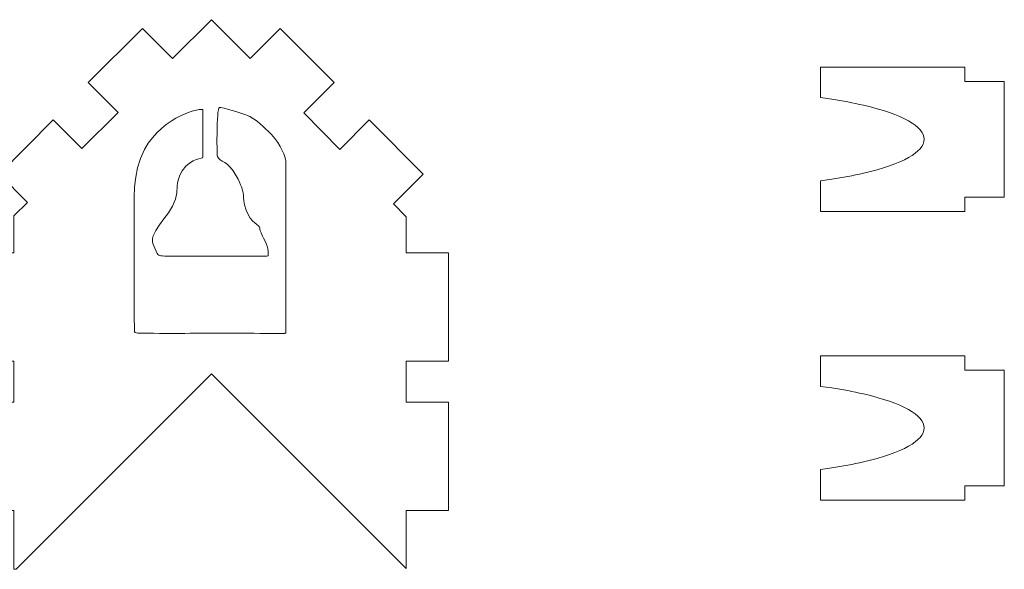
# Model space of a CAD drawing. Header units: millimetres. Extents: x -285 to 176, y -252 to 158.
# Tile 107 of 256: x -240 to -172, y 110 to 148. Entities that reach past the tile are written whole.
import ezdxf

# ---------------------------------------------------------------- set-up
doc = ezdxf.new("R2010")
doc.units = ezdxf.units.MM
doc.header["$MEASUREMENT"] = 0
doc.layers.add('Layer 1', color=7, linetype='Continuous')

msp = doc.modelspace()

# ---------------------------------------------------------------- linework, layer by layer
at = {"layer": 'Layer 1', "color": 1, "lineweight": 9}
for points, knots in [([(-240.4268, 131.4324), (-240.4268, 131.4324), (-240.4268, 133.9901), (-240.4268, 133.9901), (-240.4268, 133.9901), (-240.4268, 133.9901), (-239.4778, 134.9285), (-239.4778, 134.9285), (-239.4778, 134.9285), (-239.4778, 134.9285), (-241.4393, 136.8899), (-241.4393, 136.8899), (-241.4393, 136.8899), (-241.4393, 136.8899), (-237.6928, 140.6364), (-237.6928, 140.6364), (-237.6928, 140.6364), (-237.6928, 140.6364), (-235.7137, 138.6609), (-235.7137, 138.6609), (-235.7137, 138.6609), (-235.7137, 138.6609), (-233.1949, 141.1585), (-233.1949, 141.1585), (-233.1949, 141.1585), (-233.1949, 141.1585), (-235.2622, 143.2258), (-235.2622, 143.2258), (-235.2622, 143.2258), (-235.2622, 143.2258), (-231.5157, 146.9723), (-231.5157, 146.9723), (-231.5157, 146.9723), (-231.5157, 146.9723), (-229.4308, 144.8874), (-229.4308, 144.8874), (-229.4308, 144.8874), (-229.4308, 144.8874), (-226.7143, 147.5826), (-226.7143, 147.5826), (-226.7143, 147.5826), (-226.7143, 147.5826), (-224.0544, 144.8909), (-224.0544, 144.8909), (-224.0544, 144.8909), (-224.0544, 144.8909), (-221.9731, 146.9723), (-221.9731, 146.9723), (-221.9731, 146.9723), (-221.9731, 146.9723), (-218.2265, 143.2223), (-218.2265, 143.2223), (-218.2265, 143.2223), (-218.2265, 143.2223), (-220.3291, 141.1197), (-220.3291, 141.1197), (-220.3291, 141.1197), (-220.3291, 141.1197), (-217.8349, 138.5974), (-217.8349, 138.5974), (-217.8349, 138.5974), (-217.8349, 138.5974), (-215.7959, 140.6364), (-215.7959, 140.6364), (-215.7959, 140.6364), (-215.7959, 140.6364), (-212.0494, 136.8899), (-212.0494, 136.8899), (-212.0494, 136.8899), (-212.0494, 136.8899), (-214.1096, 134.8262), (-214.1096, 134.8262), (-214.1096, 134.8262), (-214.1096, 134.8262), (-213.2206, 133.9266), (-213.2206, 133.9266), (-213.2206, 133.9266), (-213.2206, 133.9266), (-213.2206, 131.4324), (-213.2206, 131.4324), (-213.2206, 131.4324), (-213.2206, 131.4324), (-210.2855, 131.4324), (-210.2855, 131.4324), (-210.2855, 131.4324), (-210.2855, 131.4324), (-210.2855, 123.9324), (-210.2855, 123.9324), (-210.2855, 123.9324), (-210.2855, 123.9324), (-213.2206, 123.9324), (-213.2206, 123.9324), (-213.2206, 123.9324), (-213.2206, 123.9324), (-213.2206, 121.082), (-213.2206, 121.082), (-213.2206, 121.082), (-213.2206, 121.082), (-210.2855, 121.082), (-210.2855, 121.082), (-210.2855, 121.082), (-210.2855, 121.082), (-210.2855, 113.5819), (-210.2855, 113.5819), (-210.2855, 113.5819), (-210.2855, 113.5819), (-213.2206, 113.5819), (-213.2206, 113.5819), (-213.2206, 113.5819), (-213.2206, 113.5819), (-213.2206, 109.5532), (-213.2206, 109.5532), (-213.2206, 109.5532), (-213.2206, 109.5532), (-226.7143, 123.0469), (-226.7143, 123.0469), (-226.7143, 123.0469), (-226.7143, 123.0469), (-240.2575, 109.5073), (-240.2575, 109.5073), (-240.2575, 109.5073), (-240.2575, 109.5073), (-240.4268, 109.5073), (-240.4268, 109.5073), (-240.4268, 109.5073), (-240.4268, 109.5073), (-240.4268, 113.5819), (-240.4268, 113.5819), (-240.4268, 113.5819), (-240.4268, 113.5819), (-243.3725, 113.5819), (-243.3725, 113.5819), (-243.3725, 113.5819), (-243.3725, 113.5819), (-243.3725, 121.082), (-243.3725, 121.082), (-243.3725, 121.082), (-243.3725, 121.082), (-240.4268, 121.082), (-240.4268, 121.082), (-240.4268, 121.082), (-240.4268, 121.082), (-240.4268, 123.9324), (-240.4268, 123.9324), (-240.4268, 123.9324), (-240.4268, 123.9324), (-243.3725, 123.9324), (-243.3725, 123.9324), (-243.3725, 123.9324), (-243.3725, 123.9324), (-243.3725, 131.4324), (-243.3725, 131.4324), (-243.3725, 131.4324), (-243.3725, 131.4324), (-240.4268, 131.4324), (-240.4268, 131.4324)], [0, 0, 0, 0, 0.025, 0.025, 0.025, 0.025, 0.05, 0.05, 0.05, 0.05, 0.075, 0.075, 0.075, 0.075, 0.1, 0.1, 0.1, 0.1, 0.125, 0.125, 0.125, 0.125, 0.15, 0.15, 0.15, 0.15, 0.175, 0.175, 0.175, 0.175, 0.2, 0.2, 0.2, 0.2, 0.225, 0.225, 0.225, 0.225, 0.25, 0.25, 0.25, 0.25, 0.275, 0.275, 0.275, 0.275, 0.3, 0.3, 0.3, 0.3, 0.325, 0.325, 0.325, 0.325, 0.35, 0.35, 0.35, 0.35, 0.375, 0.375, 0.375, 0.375, 0.4, 0.4, 0.4, 0.4, 0.425, 0.425, 0.425, 0.425, 0.45, 0.45, 0.45, 0.45, 0.475, 0.475, 0.475, 0.475, 0.5, 0.5, 0.5, 0.5, 0.525, 0.525, 0.525, 0.525, 0.55, 0.55, 0.55, 0.55, 0.575, 0.575, 0.575, 0.575, 0.6, 0.6, 0.6, 0.6, 0.625, 0.625, 0.625, 0.625, 0.65, 0.65, 0.65, 0.65, 0.675, 0.675, 0.675, 0.675, 0.7, 0.7, 0.7, 0.7, 0.725, 0.725, 0.725, 0.725, 0.75, 0.75, 0.75, 0.75, 0.775, 0.775, 0.775, 0.775, 0.8, 0.8, 0.8, 0.8, 0.825, 0.825, 0.825, 0.825, 0.85, 0.85, 0.85, 0.85, 0.875, 0.875, 0.875, 0.875, 0.9, 0.9, 0.9, 0.9, 0.925, 0.925, 0.925, 0.925, 0.95, 0.95, 0.95, 0.95, 1, 1, 1, 1]), ([(-174.5104, 143.2999), (-174.5104, 143.2999), (-171.7693, 143.2999), (-171.7693, 143.2999), (-171.7693, 143.2999), (-171.7693, 143.2999), (-171.7693, 135.2989), (-171.7693, 135.2989), (-171.7693, 135.2989), (-171.7693, 135.2989), (-174.5104, 135.2989), (-174.5104, 135.2989), (-174.5104, 135.2989), (-174.5104, 135.2989), (-174.5104, 134.3006), (-174.5104, 134.3006), (-174.5104, 134.3006), (-174.5104, 134.3006), (-184.5081, 134.3006), (-184.5081, 134.3006), (-184.5081, 134.3006), (-184.5081, 134.3006), (-184.5081, 136.4208), (-184.5081, 136.4208), (-184.5081, 136.4208), (-184.5081, 136.4208), (-183.7214, 136.5301), (-183.7214, 136.5301), (-183.7214, 136.5301), (-182.9862, 136.6417), (-182.2554, 136.7805), (-181.5305, 136.9464), (-181.5305, 136.9464), (-181.5305, 136.9464), (-181.0391, 137.066), (-181.0391, 137.066), (-181.0391, 137.066), (-181.0391, 137.066), (-180.5758, 137.1906), (-180.5758, 137.1906), (-180.5758, 137.1906), (-180.5758, 137.1906), (-180.141, 137.3199), (-180.141, 137.3199), (-180.141, 137.3199), (-180.141, 137.3199), (-179.7354, 137.4535), (-179.7354, 137.4535), (-179.7354, 137.4535), (-179.7354, 137.4535), (-179.3593, 137.5912), (-179.3593, 137.5912), (-179.3593, 137.5912), (-179.3593, 137.5912), (-179.0134, 137.7328), (-179.0134, 137.7328), (-179.0134, 137.7328), (-179.0134, 137.7328), (-178.698, 137.8779), (-178.698, 137.8779), (-178.698, 137.8779), (-178.698, 137.8779), (-178.4138, 138.0263), (-178.4138, 138.0263), (-178.4138, 138.0263), (-178.4138, 138.0263), (-178.1611, 138.1778), (-178.1611, 138.1778), (-178.1611, 138.1778), (-178.1611, 138.1778), (-177.9405, 138.332), (-177.9405, 138.332), (-177.9405, 138.332), (-177.9405, 138.332), (-177.7525, 138.4886), (-177.7525, 138.4886), (-177.7525, 138.4886), (-177.7525, 138.4886), (-177.5975, 138.6475), (-177.5975, 138.6475), (-177.5975, 138.6475), (-177.5975, 138.6475), (-177.4761, 138.8083), (-177.4761, 138.8083), (-177.4761, 138.8083), (-177.4761, 138.8083), (-177.3888, 138.9707), (-177.3888, 138.9707), (-177.3888, 138.9707), (-177.3888, 138.9707), (-177.3361, 139.1345), (-177.3361, 139.1345), (-177.3361, 139.1345), (-177.3361, 139.1345), (-177.3184, 139.2994), (-177.3184, 139.2994), (-177.3184, 139.2994), (-177.3184, 139.2994), (-177.3361, 139.465), (-177.3361, 139.465), (-177.3361, 139.465), (-177.3361, 139.465), (-177.3888, 139.6293), (-177.3888, 139.6293), (-177.3888, 139.6293), (-177.3888, 139.6293), (-177.4761, 139.7922), (-177.4761, 139.7922), (-177.4761, 139.7922), (-177.4761, 139.7922), (-177.5975, 139.9534), (-177.5975, 139.9534), (-177.5975, 139.9534), (-177.5975, 139.9534), (-177.7525, 140.1126), (-177.7525, 140.1126), (-177.7525, 140.1126), (-177.7525, 140.1126), (-177.9405, 140.2695), (-177.9405, 140.2695), (-177.9405, 140.2695), (-177.9405, 140.2695), (-178.1611, 140.424), (-178.1611, 140.424), (-178.1611, 140.424), (-178.1611, 140.424), (-178.4138, 140.5756), (-178.4138, 140.5756), (-178.4138, 140.5756), (-178.4138, 140.5756), (-178.698, 140.7242), (-178.698, 140.7242), (-178.698, 140.7242), (-178.698, 140.7242), (-179.0134, 140.8694), (-179.0134, 140.8694), (-179.0134, 140.8694), (-179.0134, 140.8694), (-179.3593, 141.0111), (-179.3593, 141.0111), (-179.3593, 141.0111), (-179.3593, 141.0111), (-179.7354, 141.1489), (-179.7354, 141.1489), (-179.7354, 141.1489), (-179.7354, 141.1489), (-180.141, 141.2825), (-180.141, 141.2825), (-180.141, 141.2825), (-180.141, 141.2825), (-180.5758, 141.4118), (-180.5758, 141.4118), (-180.5758, 141.4118), (-180.5758, 141.4118), (-181.0391, 141.5364), (-181.0391, 141.5364), (-181.0391, 141.5364), (-181.0391, 141.5364), (-181.5306, 141.656), (-181.5306, 141.656), (-181.5306, 141.656), (-182.2558, 141.8203), (-182.9865, 141.9591), (-183.7214, 142.0723), (-183.7214, 142.0723), (-183.7214, 142.0723), (-184.5081, 142.1817), (-184.5081, 142.1817), (-184.5081, 142.1817), (-184.5081, 142.1817), (-184.5081, 144.3018), (-184.5081, 144.3018), (-184.5081, 144.3018), (-184.5081, 144.3018), (-174.5104, 144.3018), (-174.5104, 144.3018), (-174.5104, 144.3018), (-174.5104, 144.3018), (-174.5104, 143.2999), (-174.5104, 143.2999)], [0, 0, 0, 0, 0.0217391, 0.0217391, 0.0217391, 0.0217391, 0.0434783, 0.0434783, 0.0434783, 0.0434783, 0.0652174, 0.0652174, 0.0652174, 0.0652174, 0.0869565, 0.0869565, 0.0869565, 0.0869565, 0.1086957, 0.1086957, 0.1086957, 0.1086957, 0.1304348, 0.1304348, 0.1304348, 0.1304348, 0.1521739, 0.1521739, 0.1521739, 0.1521739, 0.173913, 0.173913, 0.173913, 0.173913, 0.1956522, 0.1956522, 0.1956522, 0.1956522, 0.2173913, 0.2173913, 0.2173913, 0.2173913, 0.2391304, 0.2391304, 0.2391304, 0.2391304, 0.2608696, 0.2608696, 0.2608696, 0.2608696, 0.2826087, 0.2826087, 0.2826087, 0.2826087, 0.3043478, 0.3043478, 0.3043478, 0.3043478, 0.326087, 0.326087, 0.326087, 0.326087, 0.3478261, 0.3478261, 0.3478261, 0.3478261, 0.3695652, 0.3695652, 0.3695652, 0.3695652, 0.3913043, 0.3913043, 0.3913043, 0.3913043, 0.4130435, 0.4130435, 0.4130435, 0.4130435, 0.4347826, 0.4347826, 0.4347826, 0.4347826, 0.4565217, 0.4565217, 0.4565217, 0.4565217, 0.4782609, 0.4782609, 0.4782609, 0.4782609, 0.5, 0.5, 0.5, 0.5, 0.5217391, 0.5217391, 0.5217391, 0.5217391, 0.5434783, 0.5434783, 0.5434783, 0.5434783, 0.5652174, 0.5652174, 0.5652174, 0.5652174, 0.5869565, 0.5869565, 0.5869565, 0.5869565, 0.6086957, 0.6086957, 0.6086957, 0.6086957, 0.6304348, 0.6304348, 0.6304348, 0.6304348, 0.6521739, 0.6521739, 0.6521739, 0.6521739, 0.673913, 0.673913, 0.673913, 0.673913, 0.6956522, 0.6956522, 0.6956522, 0.6956522, 0.7173913, 0.7173913, 0.7173913, 0.7173913, 0.7391304, 0.7391304, 0.7391304, 0.7391304, 0.7608696, 0.7608696, 0.7608696, 0.7608696, 0.7826087, 0.7826087, 0.7826087, 0.7826087, 0.8043478, 0.8043478, 0.8043478, 0.8043478, 0.826087, 0.826087, 0.826087, 0.826087, 0.8478261, 0.8478261, 0.8478261, 0.8478261, 0.8695652, 0.8695652, 0.8695652, 0.8695652, 0.8913043, 0.8913043, 0.8913043, 0.8913043, 0.9130435, 0.9130435, 0.9130435, 0.9130435, 0.9347826, 0.9347826, 0.9347826, 0.9347826, 0.9565217, 0.9565217, 0.9565217, 0.9565217, 1, 1, 1, 1]), ([(-174.5104, 123.3009), (-174.5104, 123.3009), (-171.7693, 123.3009), (-171.7693, 123.3009), (-171.7693, 123.3009), (-171.7693, 123.3009), (-171.7693, 115.3), (-171.7693, 115.3), (-171.7693, 115.3), (-171.7693, 115.3), (-174.5104, 115.3), (-174.5104, 115.3), (-174.5104, 115.3), (-174.5104, 115.3), (-174.5104, 114.3016), (-174.5104, 114.3016), (-174.5104, 114.3016), (-174.5104, 114.3016), (-184.5081, 114.3016), (-184.5081, 114.3016), (-184.5081, 114.3016), (-184.5081, 114.3016), (-184.5081, 116.4218), (-184.5081, 116.4218), (-184.5081, 116.4218), (-184.5081, 116.4218), (-183.7214, 116.5311), (-183.7214, 116.5311), (-183.7214, 116.5311), (-182.9859, 116.6408), (-182.255, 116.7797), (-181.5305, 116.9474), (-181.5305, 116.9474), (-181.5305, 116.9474), (-181.0391, 117.0671), (-181.0391, 117.0671), (-181.0391, 117.0671), (-181.0391, 117.0671), (-180.5758, 117.1916), (-180.5758, 117.1916), (-180.5758, 117.1916), (-180.5758, 117.1916), (-180.141, 117.3209), (-180.141, 117.3209), (-180.141, 117.3209), (-180.141, 117.3209), (-179.7354, 117.4545), (-179.7354, 117.4545), (-179.7354, 117.4545), (-179.7354, 117.4545), (-179.3594, 117.5922), (-179.3594, 117.5922), (-179.3594, 117.5922), (-179.3594, 117.5922), (-179.0134, 117.7338), (-179.0134, 117.7338), (-179.0134, 117.7338), (-179.0134, 117.7338), (-178.6981, 117.8789), (-178.6981, 117.8789), (-178.6981, 117.8789), (-178.6981, 117.8789), (-178.4138, 118.0274), (-178.4138, 118.0274), (-178.4138, 118.0274), (-178.4138, 118.0274), (-178.1611, 118.1788), (-178.1611, 118.1788), (-178.1611, 118.1788), (-178.1611, 118.1788), (-177.9405, 118.333), (-177.9405, 118.333), (-177.9405, 118.333), (-177.9405, 118.333), (-177.7525, 118.4897), (-177.7525, 118.4897), (-177.7525, 118.4897), (-177.7525, 118.4897), (-177.5976, 118.6485), (-177.5976, 118.6485), (-177.5976, 118.6485), (-177.5976, 118.6485), (-177.4762, 118.8093), (-177.4762, 118.8093), (-177.4762, 118.8093), (-177.4762, 118.8093), (-177.3889, 118.9717), (-177.3889, 118.9717), (-177.3889, 118.9717), (-177.3889, 118.9717), (-177.3362, 119.1355), (-177.3362, 119.1355), (-177.3362, 119.1355), (-177.3362, 119.1355), (-177.3185, 119.3004), (-177.3185, 119.3004), (-177.3185, 119.3004), (-177.3185, 119.3004), (-177.3362, 119.4653), (-177.3362, 119.4653), (-177.3362, 119.4653), (-177.3362, 119.4653), (-177.3889, 119.6291), (-177.3889, 119.6291), (-177.3889, 119.6291), (-177.3889, 119.6291), (-177.4762, 119.7916), (-177.4762, 119.7916), (-177.4762, 119.7916), (-177.4762, 119.7916), (-177.5976, 119.9524), (-177.5976, 119.9524), (-177.5976, 119.9524), (-177.5976, 119.9524), (-177.7525, 120.1113), (-177.7525, 120.1113), (-177.7525, 120.1113), (-177.7525, 120.1113), (-177.9405, 120.2681), (-177.9405, 120.2681), (-177.9405, 120.2681), (-177.9405, 120.2681), (-178.1611, 120.4224), (-178.1611, 120.4224), (-178.1611, 120.4224), (-178.1611, 120.4224), (-178.4138, 120.574), (-178.4138, 120.574), (-178.4138, 120.574), (-178.4138, 120.574), (-178.6981, 120.7226), (-178.6981, 120.7226), (-178.6981, 120.7226), (-178.6981, 120.7226), (-179.0134, 120.868), (-179.0134, 120.868), (-179.0134, 120.868), (-179.0134, 120.868), (-179.3594, 121.0098), (-179.3594, 121.0098), (-179.3594, 121.0098), (-179.3594, 121.0098), (-179.7354, 121.1479), (-179.7354, 121.1479), (-179.7354, 121.1479), (-179.7354, 121.1479), (-180.141, 121.2819), (-180.141, 121.2819), (-180.141, 121.2819), (-180.141, 121.2819), (-180.5758, 121.4116), (-180.5758, 121.4116), (-180.5758, 121.4116), (-180.5758, 121.4116), (-181.0391, 121.5367), (-181.0391, 121.5367), (-181.0391, 121.5367), (-181.0391, 121.5367), (-181.5306, 121.657), (-181.5306, 121.657), (-181.5306, 121.657), (-182.2555, 121.8217), (-182.9862, 121.9594), (-183.7214, 122.0698), (-183.7214, 122.0698), (-183.7214, 122.0698), (-184.5081, 122.1791), (-184.5081, 122.1791), (-184.5081, 122.1791), (-184.5081, 122.1791), (-184.5081, 124.2993), (-184.5081, 124.2993), (-184.5081, 124.2993), (-184.5081, 124.2993), (-174.5104, 124.2993), (-174.5104, 124.2993), (-174.5104, 124.2993), (-174.5104, 124.2993), (-174.5104, 123.3009), (-174.5104, 123.3009)], [0, 0, 0, 0, 0.0217391, 0.0217391, 0.0217391, 0.0217391, 0.0434783, 0.0434783, 0.0434783, 0.0434783, 0.0652174, 0.0652174, 0.0652174, 0.0652174, 0.0869565, 0.0869565, 0.0869565, 0.0869565, 0.1086957, 0.1086957, 0.1086957, 0.1086957, 0.1304348, 0.1304348, 0.1304348, 0.1304348, 0.1521739, 0.1521739, 0.1521739, 0.1521739, 0.173913, 0.173913, 0.173913, 0.173913, 0.1956522, 0.1956522, 0.1956522, 0.1956522, 0.2173913, 0.2173913, 0.2173913, 0.2173913, 0.2391304, 0.2391304, 0.2391304, 0.2391304, 0.2608696, 0.2608696, 0.2608696, 0.2608696, 0.2826087, 0.2826087, 0.2826087, 0.2826087, 0.3043478, 0.3043478, 0.3043478, 0.3043478, 0.326087, 0.326087, 0.326087, 0.326087, 0.3478261, 0.3478261, 0.3478261, 0.3478261, 0.3695652, 0.3695652, 0.3695652, 0.3695652, 0.3913043, 0.3913043, 0.3913043, 0.3913043, 0.4130435, 0.4130435, 0.4130435, 0.4130435, 0.4347826, 0.4347826, 0.4347826, 0.4347826, 0.4565217, 0.4565217, 0.4565217, 0.4565217, 0.4782609, 0.4782609, 0.4782609, 0.4782609, 0.5, 0.5, 0.5, 0.5, 0.5217391, 0.5217391, 0.5217391, 0.5217391, 0.5434783, 0.5434783, 0.5434783, 0.5434783, 0.5652174, 0.5652174, 0.5652174, 0.5652174, 0.5869565, 0.5869565, 0.5869565, 0.5869565, 0.6086957, 0.6086957, 0.6086957, 0.6086957, 0.6304348, 0.6304348, 0.6304348, 0.6304348, 0.6521739, 0.6521739, 0.6521739, 0.6521739, 0.673913, 0.673913, 0.673913, 0.673913, 0.6956522, 0.6956522, 0.6956522, 0.6956522, 0.7173913, 0.7173913, 0.7173913, 0.7173913, 0.7391304, 0.7391304, 0.7391304, 0.7391304, 0.7608696, 0.7608696, 0.7608696, 0.7608696, 0.7826087, 0.7826087, 0.7826087, 0.7826087, 0.8043478, 0.8043478, 0.8043478, 0.8043478, 0.826087, 0.826087, 0.826087, 0.826087, 0.8478261, 0.8478261, 0.8478261, 0.8478261, 0.8695652, 0.8695652, 0.8695652, 0.8695652, 0.8913043, 0.8913043, 0.8913043, 0.8913043, 0.9130435, 0.9130435, 0.9130435, 0.9130435, 0.9347826, 0.9347826, 0.9347826, 0.9347826, 0.9565217, 0.9565217, 0.9565217, 0.9565217, 1, 1, 1, 1])]:
    msp.add_open_spline(points, degree=3, knots=knots, dxfattribs=at)
at = {"layer": 'Layer 1', "color": 3, "lineweight": 9}
msp.add_open_spline([(-222.802, 131.2349), (-222.802, 131.2349), (-222.8242, 131.2195), (-222.8242, 131.2195), (-222.8242, 131.2195), (-222.8242, 131.2195), (-222.8871, 131.2097), (-222.8871, 131.2097), (-222.8871, 131.2097), (-222.8871, 131.2097), (-222.9484, 131.2065), (-222.9484, 131.2065), (-222.9484, 131.2065), (-222.9484, 131.2065), (-223.0372, 131.2043), (-223.0372, 131.2043), (-223.0372, 131.2043), (-223.0372, 131.2043), (-223.1595, 131.2029), (-223.1595, 131.2029), (-223.1595, 131.2029), (-223.1595, 131.2029), (-223.3211, 131.2023), (-223.3211, 131.2023), (-223.3211, 131.2023), (-223.3211, 131.2023), (-223.5276, 131.2022), (-223.5276, 131.2022), (-223.5276, 131.2022), (-223.5276, 131.2022), (-223.785, 131.2026), (-223.785, 131.2026), (-223.785, 131.2026), (-223.785, 131.2026), (-224.0989, 131.2033), (-224.0989, 131.2033), (-224.0989, 131.2033), (-224.0989, 131.2033), (-224.4754, 131.2042), (-224.4754, 131.2042), (-224.4754, 131.2042), (-224.4754, 131.2042), (-224.92, 131.2051), (-224.92, 131.2051), (-224.92, 131.2051), (-224.92, 131.2051), (-225.4387, 131.2059), (-225.4387, 131.2059), (-225.4387, 131.2059), (-225.4387, 131.2059), (-226.0372, 131.2065), (-226.0372, 131.2065), (-226.0372, 131.2065), (-226.0372, 131.2065), (-226.7214, 131.2067), (-226.7214, 131.2067), (-226.7214, 131.2067), (-226.7214, 131.2067), (-227.3824, 131.2062), (-227.3824, 131.2062), (-227.3824, 131.2062), (-227.3824, 131.2062), (-227.9591, 131.2049), (-227.9591, 131.2049), (-227.9591, 131.2049), (-227.9591, 131.2049), (-228.4573, 131.2033), (-228.4573, 131.2033), (-228.4573, 131.2033), (-228.4573, 131.2033), (-228.883, 131.2021), (-228.883, 131.2021), (-228.883, 131.2021), (-228.883, 131.2021), (-229.2421, 131.2015), (-229.2421, 131.2015), (-229.2421, 131.2015), (-229.2421, 131.2015), (-229.5404, 131.2022), (-229.5404, 131.2022), (-229.5404, 131.2022), (-229.5404, 131.2022), (-229.7839, 131.2047), (-229.7839, 131.2047), (-229.7839, 131.2047), (-229.7839, 131.2047), (-229.9784, 131.2093), (-229.9784, 131.2093), (-229.9784, 131.2093), (-229.9784, 131.2093), (-230.1298, 131.2167), (-230.1298, 131.2167), (-230.1298, 131.2167), (-230.1298, 131.2167), (-230.2441, 131.2273), (-230.2441, 131.2273), (-230.2441, 131.2273), (-230.2441, 131.2273), (-230.327, 131.2417), (-230.327, 131.2417), (-230.327, 131.2417), (-230.327, 131.2417), (-230.3846, 131.2602), (-230.3846, 131.2602), (-230.3846, 131.2602), (-230.3846, 131.2602), (-230.447, 131.312), (-230.447, 131.312), (-230.447, 131.312), (-230.447, 131.312), (-230.4785, 131.3866), (-230.4785, 131.3866), (-230.4785, 131.3866), (-230.4785, 131.3866), (-230.7184, 131.9122), (-230.7184, 131.9122), (-230.7184, 131.9122), (-230.7184, 131.9122), (-230.794, 132.0794), (-230.794, 132.0794), (-230.794, 132.0794), (-230.794, 132.0794), (-230.8242, 132.2502), (-230.8242, 132.2502), (-230.8242, 132.2502), (-230.8242, 132.2502), (-230.814, 132.4249), (-230.814, 132.4249), (-230.814, 132.4249), (-230.814, 132.4249), (-230.7682, 132.6038), (-230.7682, 132.6038), (-230.7682, 132.6038), (-230.7682, 132.6038), (-230.5893, 132.9749), (-230.5893, 132.9749), (-230.5893, 132.9749), (-230.5893, 132.9749), (-230.3263, 133.3652), (-230.3263, 133.3652), (-230.3263, 133.3652), (-230.3263, 133.3652), (-230.0182, 133.7765), (-230.0182, 133.7765), (-230.0182, 133.7765), (-230.0182, 133.7765), (-229.7039, 134.2106), (-229.7039, 134.2106), (-229.7039, 134.2106), (-229.7039, 134.2106), (-229.4222, 134.6692), (-229.4222, 134.6692), (-229.4222, 134.6692), (-229.4222, 134.6692), (-229.212, 135.1542), (-229.212, 135.1542), (-229.212, 135.1542), (-229.212, 135.1542), (-229.1379, 135.5805), (-229.1379, 135.5805), (-229.1379, 135.5805), (-229.1379, 135.5805), (-229.111, 136.0406), (-229.111, 136.0406), (-229.111, 136.0406), (-229.111, 136.0406), (-229.0805, 136.2864), (-229.0805, 136.2864), (-229.0805, 136.2864), (-229.0805, 136.2864), (-229.02, 136.5443), (-229.02, 136.5443), (-229.02, 136.5443), (-229.02, 136.5443), (-228.9156, 136.8156), (-228.9156, 136.8156), (-228.9156, 136.8156), (-228.9156, 136.8156), (-228.7534, 137.1016), (-228.7534, 137.1016), (-228.7534, 137.1016), (-228.7534, 137.1016), (-228.4984, 137.4262), (-228.4984, 137.4262), (-228.4984, 137.4262), (-228.4984, 137.4262), (-228.2453, 137.6536), (-228.2453, 137.6536), (-228.2453, 137.6536), (-228.2453, 137.6536), (-228.0041, 137.8034), (-228.0041, 137.8034), (-228.0041, 137.8034), (-228.0041, 137.8034), (-227.7846, 137.8953), (-227.7846, 137.8953), (-227.7846, 137.8953), (-227.7846, 137.8953), (-227.5966, 137.9489), (-227.5966, 137.9489), (-227.5966, 137.9489), (-227.5966, 137.9489), (-227.4502, 137.9836), (-227.4502, 137.9836), (-227.4502, 137.9836), (-227.4502, 137.9836), (-227.355, 138.0192), (-227.355, 138.0192), (-227.355, 138.0192), (-227.355, 138.0192), (-227.3211, 138.0752), (-227.3211, 138.0752), (-227.3211, 138.0752), (-227.3211, 138.0752), (-227.3211, 141.3349), (-227.3211, 141.3349), (-227.3211, 141.3349), (-227.3211, 141.3349), (-227.3526, 141.3589), (-227.3526, 141.3589), (-227.3526, 141.3589), (-227.3526, 141.3589), (-227.4429, 141.365), (-227.4429, 141.365), (-227.4429, 141.365), (-227.4429, 141.365), (-227.5856, 141.3514), (-227.5856, 141.3514), (-227.5856, 141.3514), (-227.5856, 141.3514), (-227.7746, 141.3163), (-227.7746, 141.3163), (-227.7746, 141.3163), (-227.7746, 141.3163), (-228.0035, 141.2581), (-228.0035, 141.2581), (-228.0035, 141.2581), (-228.0035, 141.2581), (-228.266, 141.175), (-228.266, 141.175), (-228.266, 141.175), (-228.266, 141.175), (-228.5558, 141.0652), (-228.5558, 141.0652), (-228.5558, 141.0652), (-228.5558, 141.0652), (-228.8667, 140.927), (-228.8667, 140.927), (-228.8667, 140.927), (-228.8667, 140.927), (-229.1924, 140.7587), (-229.1924, 140.7587), (-229.1924, 140.7587), (-229.1924, 140.7587), (-229.5265, 140.5585), (-229.5265, 140.5585), (-229.5265, 140.5585), (-229.5265, 140.5585), (-229.8628, 140.3247), (-229.8628, 140.3247), (-229.8628, 140.3247), (-229.8628, 140.3247), (-230.195, 140.0555), (-230.195, 140.0555), (-230.195, 140.0555), (-230.195, 140.0555), (-230.5168, 139.7492), (-230.5168, 139.7492), (-230.5168, 139.7492), (-230.5168, 139.7492), (-230.8219, 139.4041), (-230.8219, 139.4041), (-230.8219, 139.4041), (-230.8219, 139.4041), (-231.104, 139.0183), (-231.104, 139.0183), (-231.104, 139.0183), (-231.104, 139.0183), (-231.3569, 138.5903), (-231.3569, 138.5903), (-231.3569, 138.5903), (-231.3569, 138.5903), (-231.6449, 137.9561), (-231.6449, 137.9561), (-231.6449, 137.9561), (-231.6449, 137.9561), (-231.8468, 137.3231), (-231.8468, 137.3231), (-231.8468, 137.3231), (-231.8468, 137.3231), (-231.9773, 136.6743), (-231.9773, 136.6743), (-231.9773, 136.6743), (-231.9773, 136.6743), (-232.051, 135.993), (-232.051, 135.993), (-232.051, 135.993), (-232.051, 135.993), (-232.0827, 135.2624), (-232.0827, 135.2624), (-232.0827, 135.2624), (-232.0827, 135.2624), (-232.0871, 134.4658), (-232.0871, 134.4658), (-232.0871, 134.4658), (-232.0871, 134.4658), (-232.079, 133.5863), (-232.079, 133.5863), (-232.079, 133.5863), (-232.079, 133.5863), (-232.073, 132.6072), (-232.073, 132.6072), (-232.073, 132.6072), (-232.073, 132.6072), (-232.0731, 131.9783), (-232.0731, 131.9783), (-232.0731, 131.9783), (-232.0731, 131.9783), (-232.0731, 131.3905), (-232.0731, 131.3905), (-232.0731, 131.3905), (-232.0731, 131.3905), (-232.0733, 130.8424), (-232.0733, 130.8424), (-232.0733, 130.8424), (-232.0733, 130.8424), (-232.0734, 130.3325), (-232.0734, 130.3325), (-232.0734, 130.3325), (-232.0734, 130.3325), (-232.0736, 129.8595), (-232.0736, 129.8595), (-232.0736, 129.8595), (-232.0736, 129.8595), (-232.0737, 129.422), (-232.0737, 129.422), (-232.0737, 129.422), (-232.0737, 129.422), (-232.0739, 129.0186), (-232.0739, 129.0186), (-232.0739, 129.0186), (-232.0739, 129.0186), (-232.0741, 128.6479), (-232.0741, 128.6479), (-232.0741, 128.6479), (-232.0741, 128.6479), (-232.0742, 128.3086), (-232.0742, 128.3086), (-232.0742, 128.3086), (-232.0742, 128.3086), (-232.0743, 127.9991), (-232.0743, 127.9991), (-232.0743, 127.9991), (-232.0743, 127.9991), (-232.0743, 127.7182), (-232.0743, 127.7182), (-232.0743, 127.7182), (-232.0743, 127.7182), (-232.0743, 127.4644), (-232.0743, 127.4644), (-232.0743, 127.4644), (-232.0743, 127.4644), (-232.0741, 127.0327), (-232.0741, 127.0327), (-232.0741, 127.0327), (-232.0741, 127.0327), (-232.0735, 126.6929), (-232.0735, 126.6929), (-232.0735, 126.6929), (-232.0735, 126.6929), (-232.0724, 126.4337), (-232.0724, 126.4337), (-232.0724, 126.4337), (-232.0724, 126.4337), (-232.0708, 126.2441), (-232.0708, 126.2441), (-232.0708, 126.2441), (-232.0708, 126.2441), (-232.0685, 126.1129), (-232.0685, 126.1129), (-232.0685, 126.1129), (-232.0685, 126.1129), (-232.0656, 126.029), (-232.0656, 126.029), (-232.0656, 126.029), (-232.0656, 126.029), (-232.0572, 125.9584), (-232.0572, 125.9584), (-232.0572, 125.9584), (-232.0572, 125.9584), (-232.0448, 125.9433), (-232.0448, 125.9433), (-232.0448, 125.9433), (-232.0448, 125.9433), (-232.0075, 125.9091), (-232.0075, 125.9091), (-232.0075, 125.9091), (-232.0075, 125.9091), (-231.9207, 125.8848), (-231.9207, 125.8848), (-231.9207, 125.8848), (-231.9207, 125.8848), (-231.8393, 125.8759), (-231.8393, 125.8759), (-231.8393, 125.8759), (-231.8393, 125.8759), (-231.7223, 125.8688), (-231.7223, 125.8688), (-231.7223, 125.8688), (-231.7223, 125.8688), (-231.5621, 125.8634), (-231.5621, 125.8634), (-231.5621, 125.8634), (-231.5621, 125.8634), (-231.3507, 125.8595), (-231.3507, 125.8595), (-231.3507, 125.8595), (-231.3507, 125.8595), (-231.0806, 125.8567), (-231.0806, 125.8567), (-231.0806, 125.8567), (-231.0806, 125.8567), (-230.7439, 125.8551), (-230.7439, 125.8551), (-230.7439, 125.8551), (-230.7439, 125.8551), (-230.333, 125.8542), (-230.333, 125.8542), (-230.333, 125.8542), (-230.333, 125.8542), (-229.8402, 125.854), (-229.8402, 125.854), (-229.8402, 125.854), (-229.8402, 125.854), (-229.2576, 125.8541), (-229.2576, 125.8541), (-229.2576, 125.8541), (-229.2576, 125.8541), (-228.5776, 125.8545), (-228.5776, 125.8545), (-228.5776, 125.8545), (-228.5776, 125.8545), (-228.1986, 125.8547), (-228.1986, 125.8547), (-228.1986, 125.8547), (-228.1986, 125.8547), (-227.7924, 125.8549), (-227.7924, 125.8549), (-227.7924, 125.8549), (-227.7924, 125.8549), (-227.3579, 125.855), (-227.3579, 125.855), (-227.3579, 125.855), (-227.3579, 125.855), (-226.8943, 125.8551), (-226.8943, 125.8551), (-226.8943, 125.8551), (-226.8943, 125.8551), (-224.2308, 125.8551), (-224.2308, 125.8551), (-224.2308, 125.8551), (-224.2308, 125.8551), (-223.7777, 125.8549), (-223.7777, 125.8549), (-223.7777, 125.8549), (-223.7777, 125.8549), (-223.3815, 125.8546), (-223.3815, 125.8546), (-223.3815, 125.8546), (-223.3815, 125.8546), (-223.0383, 125.8542), (-223.0383, 125.8542), (-223.0383, 125.8542), (-223.0383, 125.8542), (-222.7444, 125.8536), (-222.7444, 125.8536), (-222.7444, 125.8536), (-222.7444, 125.8536), (-222.4959, 125.8529), (-222.4959, 125.8529), (-222.4959, 125.8529), (-222.4959, 125.8529), (-222.2889, 125.8523), (-222.2889, 125.8523), (-222.2889, 125.8523), (-222.2889, 125.8523), (-222.1195, 125.8516), (-222.1195, 125.8516), (-222.1195, 125.8516), (-222.1195, 125.8516), (-221.984, 125.8511), (-221.984, 125.8511), (-221.984, 125.8511), (-221.984, 125.8511), (-221.7991, 125.8504), (-221.7991, 125.8504), (-221.7991, 125.8504), (-221.7991, 125.8504), (-221.7032, 125.8506), (-221.7032, 125.8506), (-221.7032, 125.8506), (-221.7032, 125.8506), (-221.6656, 125.852), (-221.6656, 125.852), (-221.6656, 125.852), (-221.6656, 125.852), (-221.6555, 125.8551), (-221.6555, 125.8551), (-221.6555, 125.8551), (-221.6555, 125.8551), (-221.608, 125.8763), (-221.608, 125.8763), (-221.608, 125.8763), (-221.608, 125.8763), (-221.5827, 125.8767), (-221.5827, 125.8767), (-221.5827, 125.8767), (-221.5827, 125.8767), (-221.5727, 125.8883), (-221.5727, 125.8883), (-221.5727, 125.8883), (-221.5727, 125.8883), (-221.5708, 125.9433), (-221.5708, 125.9433), (-221.5708, 125.9433), (-221.5708, 125.9433), (-221.5708, 137.8177), (-221.5708, 137.8177), (-221.5708, 137.8177), (-221.5708, 137.8177), (-221.5931, 137.9189), (-221.5931, 137.9189), (-221.5931, 137.9189), (-221.5931, 137.9189), (-221.6421, 138.0796), (-221.6421, 138.0796), (-221.6421, 138.0796), (-221.6421, 138.0796), (-221.7192, 138.2876), (-221.7192, 138.2876), (-221.7192, 138.2876), (-221.7192, 138.2876), (-221.8257, 138.5312), (-221.8257, 138.5312), (-221.8257, 138.5312), (-221.8257, 138.5312), (-221.963, 138.7983), (-221.963, 138.7983), (-221.963, 138.7983), (-221.963, 138.7983), (-222.1324, 139.0768), (-222.1324, 139.0768), (-222.1324, 139.0768), (-222.1324, 139.0768), (-222.3352, 139.3549), (-222.3352, 139.3549), (-222.3352, 139.3549), (-222.3352, 139.3549), (-222.5727, 139.6204), (-222.5727, 139.6204), (-222.5727, 139.6204), (-222.5727, 139.6204), (-222.6681, 139.7187), (-222.6681, 139.7187), (-222.6681, 139.7187), (-222.6681, 139.7187), (-222.7959, 139.8514), (-222.7959, 139.8514), (-222.7959, 139.8514), (-222.7959, 139.8514), (-222.9529, 140.0097), (-222.9529, 140.0097), (-222.9529, 140.0097), (-222.9529, 140.0097), (-223.1359, 140.1849), (-223.1359, 140.1849), (-223.1359, 140.1849), (-223.1359, 140.1849), (-223.5664, 140.5501), (-223.5664, 140.5501), (-223.5664, 140.5501), (-223.5664, 140.5501), (-224.0615, 140.8763), (-224.0615, 140.8763), (-224.0615, 140.8763), (-224.0615, 140.8763), (-224.1269, 140.9076), (-224.1269, 140.9076), (-224.1269, 140.9076), (-224.1269, 140.9076), (-224.2235, 140.9463), (-224.2235, 140.9463), (-224.2235, 140.9463), (-224.2235, 140.9463), (-224.3464, 140.991), (-224.3464, 140.991), (-224.3464, 140.991), (-224.3464, 140.991), (-224.4909, 141.0404), (-224.4909, 141.0404), (-224.4909, 141.0404), (-224.4909, 141.0404), (-224.8258, 141.148), (-224.8258, 141.148), (-224.8258, 141.148), (-224.8258, 141.148), (-225.1899, 141.2582), (-225.1899, 141.2582), (-225.1899, 141.2582), (-225.1899, 141.2582), (-225.5453, 141.36), (-225.5453, 141.36), (-225.5453, 141.36), (-225.5453, 141.36), (-225.8538, 141.4428), (-225.8538, 141.4428), (-225.8538, 141.4428), (-225.8538, 141.4428), (-225.9787, 141.4737), (-225.9787, 141.4737), (-225.9787, 141.4737), (-225.9787, 141.4737), (-226.0775, 141.4957), (-226.0775, 141.4957), (-226.0775, 141.4957), (-226.0775, 141.4957), (-226.1456, 141.5075), (-226.1456, 141.5075), (-226.1456, 141.5075), (-226.1456, 141.5075), (-226.1781, 141.5077), (-226.1781, 141.5077), (-226.1781, 141.5077), (-226.1781, 141.5077), (-226.216, 141.4533), (-226.216, 141.4533), (-226.216, 141.4533), (-226.216, 141.4533), (-226.248, 141.3344), (-226.248, 141.3344), (-226.248, 141.3344), (-226.248, 141.3344), (-226.2745, 141.1604), (-226.2745, 141.1604), (-226.2745, 141.1604), (-226.2745, 141.1604), (-226.2959, 140.9406), (-226.2959, 140.9406), (-226.2959, 140.9406), (-226.2959, 140.9406), (-226.3254, 140.4005), (-226.3254, 140.4005), (-226.3254, 140.4005), (-226.3254, 140.4005), (-226.34, 139.7884), (-226.34, 139.7884), (-226.34, 139.7884), (-226.34, 139.7884), (-226.3431, 139.1784), (-226.3431, 139.1784), (-226.3431, 139.1784), (-226.3431, 139.1784), (-226.3384, 138.6448), (-226.3384, 138.6448), (-226.3384, 138.6448), (-226.3384, 138.6448), (-226.3341, 138.4298), (-226.3341, 138.4298), (-226.3341, 138.4298), (-226.3341, 138.4298), (-226.3292, 138.2618), (-226.3292, 138.2618), (-226.3292, 138.2618), (-226.3292, 138.2618), (-226.3241, 138.1499), (-226.3241, 138.1499), (-226.3241, 138.1499), (-226.3241, 138.1499), (-226.3192, 138.1035), (-226.3192, 138.1035), (-226.3192, 138.1035), (-226.3192, 138.1035), (-226.2417, 137.9799), (-226.2417, 137.9799), (-226.2417, 137.9799), (-226.2417, 137.9799), (-226.127, 137.882), (-226.127, 137.882), (-226.127, 137.882), (-226.127, 137.882), (-225.9813, 137.7906), (-225.9813, 137.7906), (-225.9813, 137.7906), (-225.9813, 137.7906), (-225.8108, 137.6863), (-225.8108, 137.6863), (-225.8108, 137.6863), (-225.8108, 137.6863), (-225.6216, 137.55), (-225.6216, 137.55), (-225.6216, 137.55), (-225.6216, 137.55), (-225.4198, 137.3623), (-225.4198, 137.3623), (-225.4198, 137.3623), (-225.4198, 137.3623), (-225.2117, 137.104), (-225.2117, 137.104), (-225.2117, 137.104), (-225.2117, 137.104), (-225.0034, 136.7558), (-225.0034, 136.7558), (-225.0034, 136.7558), (-225.0034, 136.7558), (-224.8868, 136.5247), (-224.8868, 136.5247), (-224.8868, 136.5247), (-224.8868, 136.5247), (-224.7909, 136.325), (-224.7909, 136.325), (-224.7909, 136.325), (-224.7909, 136.325), (-224.7135, 136.1529), (-224.7135, 136.1529), (-224.7135, 136.1529), (-224.7135, 136.1529), (-224.6526, 136.0048), (-224.6526, 136.0048), (-224.6526, 136.0048), (-224.6526, 136.0048), (-224.5717, 135.7658), (-224.5717, 135.7658), (-224.5717, 135.7658), (-224.5717, 135.7658), (-224.5311, 135.5785), (-224.5311, 135.5785), (-224.5311, 135.5785), (-224.5311, 135.5785), (-224.5138, 135.4133), (-224.5138, 135.4133), (-224.5138, 135.4133), (-224.5138, 135.4133), (-224.5028, 135.2408), (-224.5028, 135.2408), (-224.5028, 135.2408), (-224.5028, 135.2408), (-224.4812, 135.0314), (-224.4812, 135.0314), (-224.4812, 135.0314), (-224.4812, 135.0314), (-224.4319, 134.7556), (-224.4319, 134.7556), (-224.4319, 134.7556), (-224.4319, 134.7556), (-224.3245, 134.3828), (-224.3245, 134.3828), (-224.3245, 134.3828), (-224.3245, 134.3828), (-224.1876, 134.0806), (-224.1876, 134.0806), (-224.1876, 134.0806), (-224.1876, 134.0806), (-224.0328, 133.8395), (-224.0328, 133.8395), (-224.0328, 133.8395), (-224.0328, 133.8395), (-223.8718, 133.6497), (-223.8718, 133.6497), (-223.8718, 133.6497), (-223.8718, 133.6497), (-223.7165, 133.5015), (-223.7165, 133.5015), (-223.7165, 133.5015), (-223.7165, 133.5015), (-223.5786, 133.3854), (-223.5786, 133.3854), (-223.5786, 133.3854), (-223.5786, 133.3854), (-223.4698, 133.2916), (-223.4698, 133.2916), (-223.4698, 133.2916), (-223.4698, 133.2916), (-223.4018, 133.2105), (-223.4018, 133.2105), (-223.4018, 133.2105), (-223.4018, 133.2105), (-223.3835, 133.1421), (-223.3835, 133.1421), (-223.3835, 133.1421), (-223.3835, 133.1421), (-223.3775, 133.0495), (-223.3775, 133.0495), (-223.3775, 133.0495), (-223.3775, 133.0495), (-223.3498, 132.9552), (-223.3498, 132.9552), (-223.3498, 132.9552), (-223.3498, 132.9552), (-223.2901, 132.8081), (-223.2901, 132.8081), (-223.2901, 132.8081), (-223.2901, 132.8081), (-223.2446, 132.7099), (-223.2446, 132.7099), (-223.2446, 132.7099), (-223.2446, 132.7099), (-223.1867, 132.5926), (-223.1867, 132.5926), (-223.1867, 132.5926), (-223.1867, 132.5926), (-223.1149, 132.4544), (-223.1149, 132.4544), (-223.1149, 132.4544), (-223.1149, 132.4544), (-223.0278, 132.2932), (-223.0278, 132.2932), (-223.0278, 132.2932), (-223.0278, 132.2932), (-222.9287, 132.084), (-222.9287, 132.084), (-222.9287, 132.084), (-222.9287, 132.084), (-222.8606, 131.8878), (-222.8606, 131.8878), (-222.8606, 131.8878), (-222.8606, 131.8878), (-222.8181, 131.7091), (-222.8181, 131.7091), (-222.8181, 131.7091), (-222.8181, 131.7091), (-222.7959, 131.5524), (-222.7959, 131.5524), (-222.7959, 131.5524), (-222.7959, 131.5524), (-222.7885, 131.4222), (-222.7885, 131.4222), (-222.7885, 131.4222), (-222.7885, 131.4222), (-222.7907, 131.3229), (-222.7907, 131.3229), (-222.7907, 131.3229), (-222.7907, 131.3229), (-222.797, 131.259), (-222.797, 131.259), (-222.797, 131.259), (-222.797, 131.259), (-222.802, 131.2349), (-222.802, 131.2349)], degree=3, knots=[0, 0, 0, 0, 0.0046948, 0.0046948, 0.0046948, 0.0046948, 0.0093897, 0.0093897, 0.0093897, 0.0093897, 0.0140845, 0.0140845, 0.0140845, 0.0140845, 0.0187793, 0.0187793, 0.0187793, 0.0187793, 0.0234742, 0.0234742, 0.0234742, 0.0234742, 0.028169, 0.028169, 0.028169, 0.028169, 0.0328638, 0.0328638, 0.0328638, 0.0328638, 0.0375587, 0.0375587, 0.0375587, 0.0375587, 0.0422535, 0.0422535, 0.0422535, 0.0422535, 0.0469484, 0.0469484, 0.0469484, 0.0469484, 0.0516432, 0.0516432, 0.0516432, 0.0516432, 0.056338, 0.056338, 0.056338, 0.056338, 0.0610329, 0.0610329, 0.0610329, 0.0610329, 0.0657277, 0.0657277, 0.0657277, 0.0657277, 0.0704225, 0.0704225, 0.0704225, 0.0704225, 0.0751174, 0.0751174, 0.0751174, 0.0751174, 0.0798122, 0.0798122, 0.0798122, 0.0798122, 0.084507, 0.084507, 0.084507, 0.084507, 0.0892019, 0.0892019, 0.0892019, 0.0892019, 0.0938967, 0.0938967, 0.0938967, 0.0938967, 0.0985915, 0.0985915, 0.0985915, 0.0985915, 0.1032864, 0.1032864, 0.1032864, 0.1032864, 0.1079812, 0.1079812, 0.1079812, 0.1079812, 0.1126761, 0.1126761, 0.1126761, 0.1126761, 0.1173709, 0.1173709, 0.1173709, 0.1173709, 0.1220657, 0.1220657, 0.1220657, 0.1220657, 0.1267606, 0.1267606, 0.1267606, 0.1267606, 0.1314554, 0.1314554, 0.1314554, 0.1314554, 0.1361502, 0.1361502, 0.1361502, 0.1361502, 0.1408451, 0.1408451, 0.1408451, 0.1408451, 0.1455399, 0.1455399, 0.1455399, 0.1455399, 0.1502347, 0.1502347, 0.1502347, 0.1502347, 0.1549296, 0.1549296, 0.1549296, 0.1549296, 0.1596244, 0.1596244, 0.1596244, 0.1596244, 0.1643192, 0.1643192, 0.1643192, 0.1643192, 0.1690141, 0.1690141, 0.1690141, 0.1690141, 0.1737089, 0.1737089, 0.1737089, 0.1737089, 0.1784038, 0.1784038, 0.1784038, 0.1784038, 0.1830986, 0.1830986, 0.1830986, 0.1830986, 0.1877934, 0.1877934, 0.1877934, 0.1877934, 0.1924883, 0.1924883, 0.1924883, 0.1924883, 0.1971831, 0.1971831, 0.1971831, 0.1971831, 0.2018779, 0.2018779, 0.2018779, 0.2018779, 0.2065728, 0.2065728, 0.2065728, 0.2065728, 0.2112676, 0.2112676, 0.2112676, 0.2112676, 0.2159624, 0.2159624, 0.2159624, 0.2159624, 0.2206573, 0.2206573, 0.2206573, 0.2206573, 0.2253521, 0.2253521, 0.2253521, 0.2253521, 0.2300469, 0.2300469, 0.2300469, 0.2300469, 0.2347418, 0.2347418, 0.2347418, 0.2347418, 0.2394366, 0.2394366, 0.2394366, 0.2394366, 0.2441315, 0.2441315, 0.2441315, 0.2441315, 0.2488263, 0.2488263, 0.2488263, 0.2488263, 0.2535211, 0.2535211, 0.2535211, 0.2535211, 0.258216, 0.258216, 0.258216, 0.258216, 0.2629108, 0.2629108, 0.2629108, 0.2629108, 0.2676056, 0.2676056, 0.2676056, 0.2676056, 0.2723005, 0.2723005, 0.2723005, 0.2723005, 0.2769953, 0.2769953, 0.2769953, 0.2769953, 0.2816901, 0.2816901, 0.2816901, 0.2816901, 0.286385, 0.286385, 0.286385, 0.286385, 0.2910798, 0.2910798, 0.2910798, 0.2910798, 0.2957746, 0.2957746, 0.2957746, 0.2957746, 0.3004695, 0.3004695, 0.3004695, 0.3004695, 0.3051643, 0.3051643, 0.3051643, 0.3051643, 0.3098592, 0.3098592, 0.3098592, 0.3098592, 0.314554, 0.314554, 0.314554, 0.314554, 0.3192488, 0.3192488, 0.3192488, 0.3192488, 0.3239437, 0.3239437, 0.3239437, 0.3239437, 0.3286385, 0.3286385, 0.3286385, 0.3286385, 0.3333333, 0.3333333, 0.3333333, 0.3333333, 0.3380282, 0.3380282, 0.3380282, 0.3380282, 0.342723, 0.342723, 0.342723, 0.342723, 0.3474178, 0.3474178, 0.3474178, 0.3474178, 0.3521127, 0.3521127, 0.3521127, 0.3521127, 0.3568075, 0.3568075, 0.3568075, 0.3568075, 0.3615023, 0.3615023, 0.3615023, 0.3615023, 0.3661972, 0.3661972, 0.3661972, 0.3661972, 0.370892, 0.370892, 0.370892, 0.370892, 0.3755869, 0.3755869, 0.3755869, 0.3755869, 0.3802817, 0.3802817, 0.3802817, 0.3802817, 0.3849765, 0.3849765, 0.3849765, 0.3849765, 0.3896714, 0.3896714, 0.3896714, 0.3896714, 0.3943662, 0.3943662, 0.3943662, 0.3943662, 0.399061, 0.399061, 0.399061, 0.399061, 0.4037559, 0.4037559, 0.4037559, 0.4037559, 0.4084507, 0.4084507, 0.4084507, 0.4084507, 0.4131455, 0.4131455, 0.4131455, 0.4131455, 0.4178404, 0.4178404, 0.4178404, 0.4178404, 0.4225352, 0.4225352, 0.4225352, 0.4225352, 0.42723, 0.42723, 0.42723, 0.42723, 0.4319249, 0.4319249, 0.4319249, 0.4319249, 0.4366197, 0.4366197, 0.4366197, 0.4366197, 0.4413146, 0.4413146, 0.4413146, 0.4413146, 0.4460094, 0.4460094, 0.4460094, 0.4460094, 0.4507042, 0.4507042, 0.4507042, 0.4507042, 0.4553991, 0.4553991, 0.4553991, 0.4553991, 0.4600939, 0.4600939, 0.4600939, 0.4600939, 0.4647887, 0.4647887, 0.4647887, 0.4647887, 0.4694836, 0.4694836, 0.4694836, 0.4694836, 0.4741784, 0.4741784, 0.4741784, 0.4741784, 0.4788732, 0.4788732, 0.4788732, 0.4788732, 0.4835681, 0.4835681, 0.4835681, 0.4835681, 0.4882629, 0.4882629, 0.4882629, 0.4882629, 0.4929577, 0.4929577, 0.4929577, 0.4929577, 0.4976526, 0.4976526, 0.4976526, 0.4976526, 0.5023474, 0.5023474, 0.5023474, 0.5023474, 0.5070423, 0.5070423, 0.5070423, 0.5070423, 0.5117371, 0.5117371, 0.5117371, 0.5117371, 0.5164319, 0.5164319, 0.5164319, 0.5164319, 0.5211268, 0.5211268, 0.5211268, 0.5211268, 0.5258216, 0.5258216, 0.5258216, 0.5258216, 0.5305164, 0.5305164, 0.5305164, 0.5305164, 0.5352113, 0.5352113, 0.5352113, 0.5352113, 0.5399061, 0.5399061, 0.5399061, 0.5399061, 0.5446009, 0.5446009, 0.5446009, 0.5446009, 0.5492958, 0.5492958, 0.5492958, 0.5492958, 0.5539906, 0.5539906, 0.5539906, 0.5539906, 0.5586854, 0.5586854, 0.5586854, 0.5586854, 0.5633803, 0.5633803, 0.5633803, 0.5633803, 0.5680751, 0.5680751, 0.5680751, 0.5680751, 0.57277, 0.57277, 0.57277, 0.57277, 0.5774648, 0.5774648, 0.5774648, 0.5774648, 0.5821596, 0.5821596, 0.5821596, 0.5821596, 0.5868545, 0.5868545, 0.5868545, 0.5868545, 0.5915493, 0.5915493, 0.5915493, 0.5915493, 0.5962441, 0.5962441, 0.5962441, 0.5962441, 0.600939, 0.600939, 0.600939, 0.600939, 0.6056338, 0.6056338, 0.6056338, 0.6056338, 0.6103286, 0.6103286, 0.6103286, 0.6103286, 0.6150235, 0.6150235, 0.6150235, 0.6150235, 0.6197183, 0.6197183, 0.6197183, 0.6197183, 0.6244131, 0.6244131, 0.6244131, 0.6244131, 0.629108, 0.629108, 0.629108, 0.629108, 0.6338028, 0.6338028, 0.6338028, 0.6338028, 0.6384977, 0.6384977, 0.6384977, 0.6384977, 0.6431925, 0.6431925, 0.6431925, 0.6431925, 0.6478873, 0.6478873, 0.6478873, 0.6478873, 0.6525822, 0.6525822, 0.6525822, 0.6525822, 0.657277, 0.657277, 0.657277, 0.657277, 0.6619718, 0.6619718, 0.6619718, 0.6619718, 0.6666667, 0.6666667, 0.6666667, 0.6666667, 0.6713615, 0.6713615, 0.6713615, 0.6713615, 0.6760563, 0.6760563, 0.6760563, 0.6760563, 0.6807512, 0.6807512, 0.6807512, 0.6807512, 0.685446, 0.685446, 0.685446, 0.685446, 0.6901408, 0.6901408, 0.6901408, 0.6901408, 0.6948357, 0.6948357, 0.6948357, 0.6948357, 0.6995305, 0.6995305, 0.6995305, 0.6995305, 0.7042254, 0.7042254, 0.7042254, 0.7042254, 0.7089202, 0.7089202, 0.7089202, 0.7089202, 0.713615, 0.713615, 0.713615, 0.713615, 0.7183099, 0.7183099, 0.7183099, 0.7183099, 0.7230047, 0.7230047, 0.7230047, 0.7230047, 0.7276995, 0.7276995, 0.7276995, 0.7276995, 0.7323944, 0.7323944, 0.7323944, 0.7323944, 0.7370892, 0.7370892, 0.7370892, 0.7370892, 0.741784, 0.741784, 0.741784, 0.741784, 0.7464789, 0.7464789, 0.7464789, 0.7464789, 0.7511737, 0.7511737, 0.7511737, 0.7511737, 0.7558685, 0.7558685, 0.7558685, 0.7558685, 0.7605634, 0.7605634, 0.7605634, 0.7605634, 0.7652582, 0.7652582, 0.7652582, 0.7652582, 0.7699531, 0.7699531, 0.7699531, 0.7699531, 0.7746479, 0.7746479, 0.7746479, 0.7746479, 0.7793427, 0.7793427, 0.7793427, 0.7793427, 0.7840376, 0.7840376, 0.7840376, 0.7840376, 0.7887324, 0.7887324, 0.7887324, 0.7887324, 0.7934272, 0.7934272, 0.7934272, 0.7934272, 0.7981221, 0.7981221, 0.7981221, 0.7981221, 0.8028169, 0.8028169, 0.8028169, 0.8028169, 0.8075117, 0.8075117, 0.8075117, 0.8075117, 0.8122066, 0.8122066, 0.8122066, 0.8122066, 0.8169014, 0.8169014, 0.8169014, 0.8169014, 0.8215962, 0.8215962, 0.8215962, 0.8215962, 0.8262911, 0.8262911, 0.8262911, 0.8262911, 0.8309859, 0.8309859, 0.8309859, 0.8309859, 0.8356808, 0.8356808, 0.8356808, 0.8356808, 0.8403756, 0.8403756, 0.8403756, 0.8403756, 0.8450704, 0.8450704, 0.8450704, 0.8450704, 0.8497653, 0.8497653, 0.8497653, 0.8497653, 0.8544601, 0.8544601, 0.8544601, 0.8544601, 0.8591549, 0.8591549, 0.8591549, 0.8591549, 0.8638498, 0.8638498, 0.8638498, 0.8638498, 0.8685446, 0.8685446, 0.8685446, 0.8685446, 0.8732394, 0.8732394, 0.8732394, 0.8732394, 0.8779343, 0.8779343, 0.8779343, 0.8779343, 0.8826291, 0.8826291, 0.8826291, 0.8826291, 0.8873239, 0.8873239, 0.8873239, 0.8873239, 0.8920188, 0.8920188, 0.8920188, 0.8920188, 0.8967136, 0.8967136, 0.8967136, 0.8967136, 0.9014085, 0.9014085, 0.9014085, 0.9014085, 0.9061033, 0.9061033, 0.9061033, 0.9061033, 0.9107981, 0.9107981, 0.9107981, 0.9107981, 0.915493, 0.915493, 0.915493, 0.915493, 0.9201878, 0.9201878, 0.9201878, 0.9201878, 0.9248826, 0.9248826, 0.9248826, 0.9248826, 0.9295775, 0.9295775, 0.9295775, 0.9295775, 0.9342723, 0.9342723, 0.9342723, 0.9342723, 0.9389671, 0.9389671, 0.9389671, 0.9389671, 0.943662, 0.943662, 0.943662, 0.943662, 0.9483568, 0.9483568, 0.9483568, 0.9483568, 0.9530516, 0.9530516, 0.9530516, 0.9530516, 0.9577465, 0.9577465, 0.9577465, 0.9577465, 0.9624413, 0.9624413, 0.9624413, 0.9624413, 0.9671362, 0.9671362, 0.9671362, 0.9671362, 0.971831, 0.971831, 0.971831, 0.971831, 0.9765258, 0.9765258, 0.9765258, 0.9765258, 0.9812207, 0.9812207, 0.9812207, 0.9812207, 0.9859155, 0.9859155, 0.9859155, 0.9859155, 0.9906103, 0.9906103, 0.9906103, 0.9906103, 1, 1, 1, 1], dxfattribs=at)

doc.saveas('drawing.dxf')
